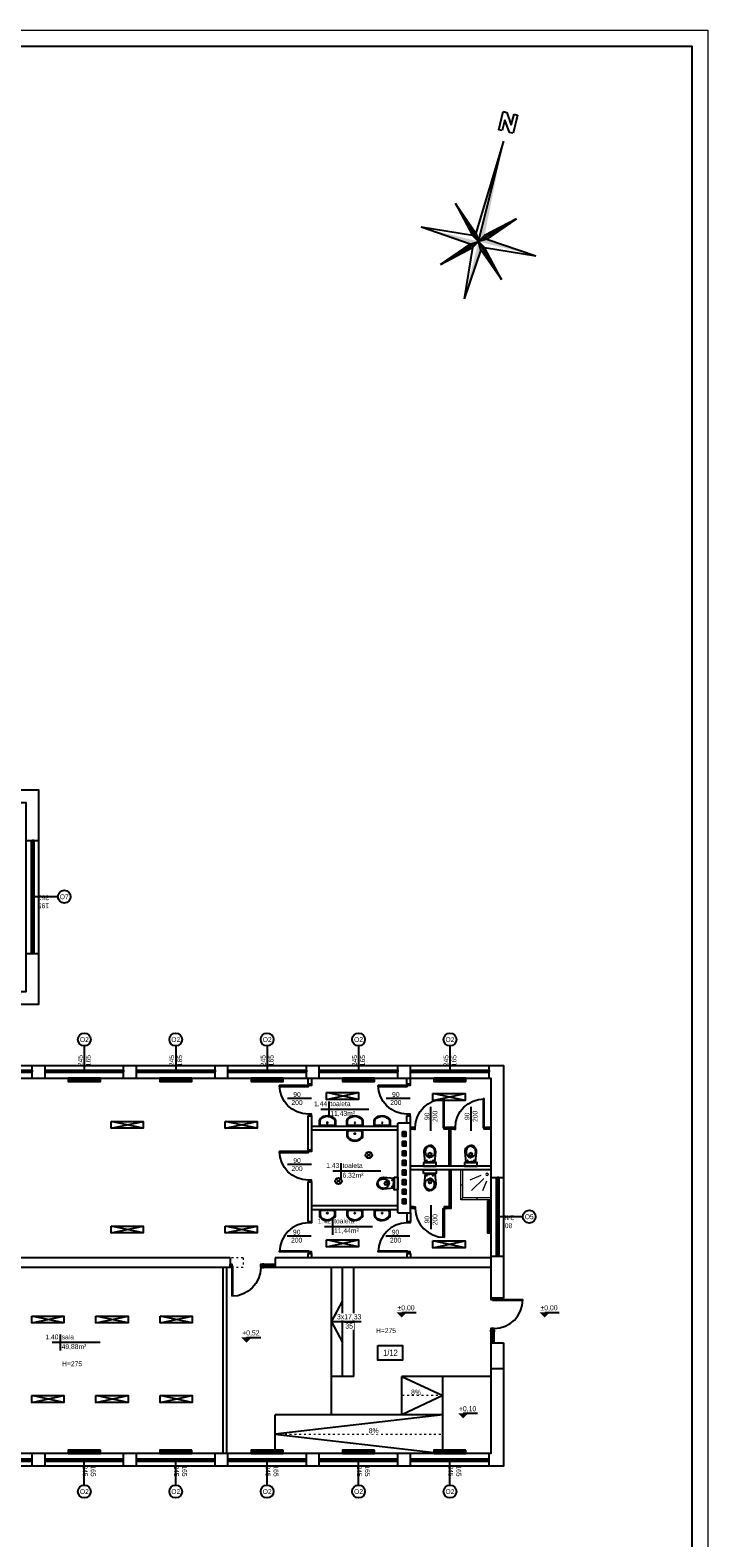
# Model space of a CAD drawing. Header units: millimetres. Extents: x 3698380 to 4312681, y 679670 to 844285.
# Tile 43 of 100: x 4003512 to 4024640, y 709237 to 756265. Entities that reach past the tile are written whole.
import ezdxf
from ezdxf.enums import TextEntityAlignment as Align

# ---------------------------------------------------------------- set-up
doc = ezdxf.new("R2010")
doc.units = ezdxf.units.MM
doc.header["$LTSCALE"] = 10
doc.set_wipeout_variables(frame=1)
doc.linetypes.add('ACAD_ISO03W100', pattern=[30, 12, -18])
for name, color, linetype, lineweight in [('0 20 cienka', 8, 'Continuous', 20), ('sanitarka', 170, 'Continuous', 15), ('tabelka', 7, 'Continuous', 9)]:
    doc.layers.add(name, color=color, linetype=linetype, lineweight=lineweight)
for name, color, linetype in [('A_opis', 6, 'Continuous'), ('A_opis_pom', 3, 'Continuous'), ('A_rzędne', 1, 'Continuous'), ('A_sc_istn', 252, 'Continuous'), ('A_sc_proj', 2, 'Continuous'), ('A_stolarka', 252, 'Continuous'), ('A_wymiary', 1, 'Continuous')]:
    doc.layers.add(name, color=color, linetype=linetype)
doc.styles.get("Standard").update_dxf_attribs({"font": 'arial.ttf'})
doc.styles.add('Strzałki', font='ic-isocp.shx', dxfattribs={"width": 0.8})
doc.linetypes.add('TRACKS', pattern='A,0.15,[130,ltypeshp.shx,S=0.25,R=0,X=0,Y=0],0.15', length=0.3)

# ---------------------------------------------------------------- blocks, each defined once
blk = doc.blocks.new('*U462')
at = {"color": 252}
for p, q in [((-95, 20), (-100, 20)), ((-100, 15), (-97.5, 15)), ((-97.5, 15), (-97.5, 17.5)), ((-97.5, 17.5), (-95, 17.5)), ((-92.5, 17.5), (-97.5, 17.5)), ((-97.5, 17.5), (-97.5, 12.5)), ((-97.5, 12.5), (-92.5, 12.5)), ((-95, 17.5), (-95, 20)), ((140, 20), (-95, 20)), ((-92.5, 12.5), (-92.5, 17.5)), ((137.5, 17.5), (-92.5, 17.5)), ((-92.5, 15), (137.5, 15)), ((-92.5, 12.5), (137.5, 12.5)), ((-92.5, 12.5), (137.5, 12.5)), ((142.5, 17.5), (137.5, 17.5)), ((137.5, 17.5), (137.5, 12.5)), ((137.5, 12.5), (142.5, 12.5)), ((145, 20), (140, 20)), ((140, 20), (140, 17.5)), ((140, 17.5), (142.5, 17.5)), ((142.5, 17.5), (142.5, 15)), ((142.5, 12.5), (142.5, 17.5)), ((142.5, 15), (145, 15))]:
    blk.add_line(p, q, dxfattribs=at)
for points in [[(-100, 20), (-100, 15), (-97.5, 15)], [(145, 20), (145, 15), (142.5, 15)]]:
    blk.add_lwpolyline(points, dxfattribs=at)
blk = doc.blocks.new('*U338')
at = {"color": 252}
blk.add_lwpolyline([(75, 0), (0, 0)], dxfattribs=at)
for tag, p in [('S', (30, 5)), ('H', (30, -20))]:
    blk.add_attdef(tag, text='', height=15, dxfattribs=at).set_placement(p, align=Align.CENTER)
blk = doc.blocks.new('*U259')
at = {"color": 252}
blk.add_lwpolyline([(75, 0), (0, 0)], dxfattribs=at)
for tag, p in [('H', (30, 20)), ('S', (30, -5))]:
    blk.add_attdef(tag, text='', height=15, rotation=180, dxfattribs=at).set_placement(p, align=Align.CENTER)
blk = doc.blocks.new('*U464')
at = {"color": 252}
for p, q in [((-148.5, 20), (-153.5, 20)), ((-153.5, 15), (-151, 15)), ((-151, 15), (-151, 17.5)), ((-151, 17.5), (-148.5, 17.5)), ((-146, 17.5), (-151, 17.5)), ((-151, 17.5), (-151, 12.5)), ((-151, 12.5), (-146, 12.5)), ((-148.5, 17.5), (-148.5, 20)), ((193.5, 20), (-148.5, 20)), ((-146, 12.5), (-146, 17.5)), ((191, 17.5), (-146, 17.5)), ((-146, 15), (191, 15)), ((-146, 12.5), (191, 12.5)), ((-146, 12.5), (191, 12.5)), ((196, 17.5), (191, 17.5)), ((191, 17.5), (191, 12.5)), ((191, 12.5), (196, 12.5)), ((198.5, 20), (193.5, 20)), ((193.5, 20), (193.5, 17.5)), ((193.5, 17.5), (196, 17.5)), ((196, 17.5), (196, 15)), ((196, 12.5), (196, 17.5)), ((196, 15), (198.5, 15))]:
    blk.add_line(p, q, dxfattribs=at)
for points in [[(-153.5, 20), (-153.5, 15), (-151, 15)], [(198.5, 20), (198.5, 15), (196, 15)]]:
    blk.add_lwpolyline(points, dxfattribs=at)
blk = doc.blocks.new('*U469')
at = {"color": 252}
for points in [[(35, 900), (35, 0), (0, 0), (0, 900)], [(-50, -100), (0, -100), (0, 0), (-50, 0)], [(950, 0), (950, -100), (900, -100), (900, 0)]]:
    blk.add_lwpolyline(points, close=True, dxfattribs=at)
blk.add_arc((0, 0), 900, 0, 90, dxfattribs=at)
blk = doc.blocks.new('A$C06B75830')
blk.add_lwpolyline([(-72.7, 30), (-94.5, 30), (-94.5, -30), (-73.8, -30)])
blk.add_lwpolyline([(-81, -27), (-73.8, -27, 0.181953), (-68.1, -24.8, 0.455925), (-68.3, 25.1, 0.203273), (-74.3, 27), (-85.8, 27, 0.340204), (-91.5, 22.6), (-91.5, -22.6, 0.429071), (-86.9, -27)], format="xyb", close=True)
blk.add_lwpolyline([(-87.4, -30, 0.01945), (-86.8, -30), (-81, -30), (-73.8, -30, 0.181953), (-66.1, -27.1, 0.455925), (-66.4, 27.4, 0.199786), (-74.5, 30), (-85.8, 30)], format="xyb")
blk.add_circle((-81.5, -0.2), 2.32)
blk = doc.blocks.new('natrysk')
at = {"layer": 'sanitarka'}
blk.add_lwpolyline([(-851.6, 853.1), (-764.1, 853.1), (-764.1, 940.6), (-851.6, 940.6)], close=True, dxfattribs=at)
for points in [[(-851.6, 853.1), (-851.6, 846.8), (-764.1, 846.8), (-757.8, 846.8), (-757.8, 940.6), (-764.1, 940.6)], [(-838.1, 905.5), (-825.5, 875.1)], [(-829.5, 914.2), (-791.4, 876.2)], [(-820.8, 922.8), (-786.6, 908.6)], [(-757.8, 893.7), (-764.1, 893.7)], [(-807.8, 853.1), (-807.8, 846.8)], [(-764.1, 853.1), (-757.8, 846.8)]]:
    blk.add_lwpolyline(points, dxfattribs=at)
blk.add_circle((-840, 926.8), 3.81, dxfattribs=at)
blk = doc.blocks.new('A$C2A952524')
for p, q in [((-6.5, -22.6), (26.5, -19.5)), ((-6.5, -52.4), (-6.5, -22.6)), ((-5, -22.9), (-5, -37.5)), ((-5, -52.1), (-5, -37.5)), ((9.1, -35.7), (9, -37.5)), ((9.1, -39.3), (9, -37.5)), ((9.4, -34.3), (9.1, -35.7)), ((9.4, -40.7), (9.1, -39.3)), ((10.1, -32.5), (9.4, -34.3)), ((10.1, -42.5), (9.4, -40.7)), ((11.1, -30.6), (10.1, -32.5)), ((11.1, -44.4), (10.1, -42.5)), ((12.4, -28.9), (11.1, -30.6)), ((12.4, -46.1), (11.1, -44.4)), ((14, -27.3), (12.4, -28.9)), ((14, -47.7), (12.4, -46.1)), ((15.7, -26.1), (14, -27.3)), ((14, -37.5), (14, -36.5)), ((14, -37.5), (14, -38.5)), ((17.3, -25.1), (15.7, -26.1)), ((19.5, -24.2), (17.3, -25.1)), ((17.5, -33), (19.5, -33)), ((17.5, -42), (19.5, -42)), ((21.6, -23.6), (19.5, -24.2)), ((24.4, -23.1), (21.6, -23.6)), ((23, -36.5), (23, -37.5)), ((23, -38.5), (23, -37.5)), ((26.7, -23), (24.4, -23.1)), ((26.5, -19.5), (30.1, -19.8)), ((28.9, -23.1), (26.7, -23)), ((31, -23.5), (28.9, -23.1)), ((30.1, -19.8), (32, -20.2)), ((33.1, -24.1), (31, -23.5)), ((32, -20.2), (33.8, -20.8)), ((35.2, -25), (33.1, -24.1)), ((33.8, -20.8), (35.7, -21.5)), ((36.6, -25.7), (35.2, -25)), ((35.7, -21.5), (37.4, -22.4)), ((38.5, -27), (36.6, -25.7)), ((37.4, -22.4), (39.1, -23.5)), ((40.3, -28.6), (38.5, -27)), ((40.3, -46.4), (38.5, -48.1)), ((39.1, -23.5), (40.6, -24.8)), ((41, -29.5), (40.3, -28.6)), ((41, -45.6), (40.3, -46.4)), ((40.6, -24.8), (42, -26.2)), ((42.2, -31.1), (41, -29.5)), ((42.2, -43.9), (41, -45.6)), ((42, -26.2), (43.2, -27.7)), ((42.9, -32.5), (42.2, -31.1)), ((42.9, -42.5), (42.2, -43.9)), ((43.3, -33.5), (42.9, -32.5)), ((43.3, -41.5), (42.9, -42.5)), ((43.2, -27.7), (44.2, -29.2)), ((43.2, -47.4), (44.2, -45.8)), ((43.8, -35.3), (43.3, -33.5)), ((43.8, -39.7), (43.3, -41.5)), ((44, -37.2), (43.8, -35.3)), ((44, -37.8), (43.8, -39.7)), ((44, -37.5), (44, -37.2)), ((44, -37.5), (44, -37.8)), ((44.2, -29.2), (45.1, -30.9)), ((44.2, -45.8), (45.1, -44.1)), ((45.1, -30.9), (45.7, -32.5)), ((45.1, -44.1), (45.7, -42.5)), ((45.7, -32.5), (46.1, -34.2)), ((45.7, -42.5), (46.1, -40.8)), ((46.1, -34.2), (46.4, -35.9)), ((46.1, -40.8), (46.4, -39.1)), ((46.4, -35.9), (46.5, -37.5)), ((46.4, -39.1), (46.5, -37.5)), ((-6.5, -52.4), (26.5, -55.5)), ((15.7, -48.9), (14, -47.7)), ((17.3, -49.9), (15.7, -48.9)), ((19.5, -50.8), (17.3, -49.9)), ((21.6, -51.4), (19.5, -50.8)), ((24.4, -51.9), (21.6, -51.4)), ((26.7, -52), (24.4, -51.9)), ((26.5, -55.5), (30.1, -55.2)), ((28.9, -51.9), (26.7, -52)), ((31, -51.5), (28.9, -51.9)), ((30.1, -55.2), (32, -54.8)), ((33.1, -50.9), (31, -51.5)), ((32, -54.8), (33.8, -54.2)), ((35.2, -50), (33.1, -50.9)), ((33.8, -54.2), (35.7, -53.5)), ((36.6, -49.4), (35.2, -50)), ((35.7, -53.5), (37.4, -52.6)), ((38.5, -48.1), (36.6, -49.4)), ((37.4, -52.6), (39.1, -51.5)), ((39.1, -51.5), (40.6, -50.2)), ((40.6, -50.2), (42, -48.8)), ((42, -48.8), (43.2, -47.4))]:
    blk.add_line(p, q)
for centre in [(-0.9, -27.6), (-0.9, -47.4)]:
    blk.add_circle(centre, 0.965)
for centre, start, end in [((17.5, -36.5), 90, 180), ((17.5, -38.5), 180, 270), ((19.5, -36.5), 0, 90), ((19.5, -38.5), 270, 0)]:
    blk.add_arc(centre, 3.5, start, end)
blk = doc.blocks.new('*U470')
at = {"color": 252}
for points in [[(35, 900), (35, 0), (0, 0), (0, 900)], [(-50, -50), (0, -50), (0, 0), (-50, 0)], [(950, 0), (950, -50), (900, -50), (900, 0)]]:
    blk.add_lwpolyline(points, close=True, dxfattribs=at)
blk.add_arc((0, 0), 900, 0, 90, dxfattribs=at)
blk = doc.blocks.new('*U205')
blk.add_wipeout([(-7.5, -5), (7.5, -5), (7.5, 5), (-7.5, 5)])
for points in [[(-7.5, -5), (7.5, -5), (7.5, 5)], [(-7.5, 5), (7.5, 5), (7.5, -5), (-7.5, -5)]]:
    blk.add_lwpolyline(points, close=True)
blk.add_lwpolyline([(-7.5, 5), (-7.5, 5), (7.5, 5), (7.5, 5)])
blk = doc.blocks.new('jndf')
at = {"layer": 'A_stolarka', "ltscale": 2}
for p, q in [((6686, -1555594), (6686, -1556544)), ((6686, -1555594), (6706, -1555594)), ((6706, -1555594), (6706, -1556544))]:
    blk.add_line(p, q, dxfattribs=at)
for points in [[(5756, -1555644), (5806, -1555644), (5806, -1555544), (5756, -1555544)], [(6706, -1555644), (6756, -1555644), (6756, -1555544), (6706, -1555544)]]:
    blk.add_lwpolyline(points, close=True, dxfattribs=at)
blk.add_arc((6706, -1555644), 900, 180, 270, dxfattribs=at)
blk = doc.blocks.new('StrzaPN7')
at = {"layer": 'A_rzędne', "color": 0, "linetype": 'ByBlock', "lineweight": -2}
for p, q in [((-2.5, 38.38), (-2.5, 44.68)), ((-2.5, 44.68), (-1.24, 44.68)), ((-1.24, 44.68), (1.28, 40.9)), ((1.28, 38.38), (-1.24, 42.16)), ((-1.24, 42.16), (-1.24, 38.38)), ((1.28, 40.9), (1.28, 44.68)), ((1.28, 44.68), (2.54, 44.68)), ((2.54, 44.68), (2.54, 38.38)), ((-1.24, 38.38), (-2.5, 38.38)), ((2.54, 38.38), (1.28, 38.38)), ((0, 35), (-1.5, 2.5)), ((0, 0), (0, 35)), ((0, 0), (-10.61, 10.61)), ((-10.61, 10.61), (-1.5, 2.5)), ((-10.61, 10.61), (-2.5, 1.5)), ((0, 0), (-10.61, 10.61)), ((0, 0), (10.61, 10.61)), ((0, 0), (10.61, 10.61)), ((10.61, 10.61), (1.5, 2.5)), ((10.61, 10.61), (2.5, 1.5)), ((-2.5, 1.5), (-20, 0)), ((-2.5, -1.5), (-20, 0)), ((0, 0), (-10.61, -10.61)), ((0, 0), (-10.61, -10.61)), ((-2.5, 1.5), (0, 0)), ((-2.5, -1.5), (0, 0)), ((-2.5, -1.5), (0, 0)), ((-1.5, 2.5), (0, 0)), ((-1.5, 2.5), (0, 0)), ((-1.5, 2.5), (0, 0)), ((-1.5, -2.5), (0, 0)), ((1.5, 2.5), (0, 0)), ((2.5, 1.5), (0, 0)), ((2.5, 1.5), (0, 0)), ((2.5, -1.5), (0, 0)), ((0, 0), (10.61, -10.61)), ((0, 0), (10.61, -10.61)), ((1.5, -2.5), (0, 0)), ((1.5, -2.5), (0, 0)), ((0, 0), (0, 0)), ((0, 0), (0, 0)), ((0, 0), (0, 0)), ((0, 0), (0, 0)), ((0, 0), (0, 0)), ((0, 0), (0, 0)), ((0, 0), (0, 0)), ((0, 0), (0, 0)), ((0, 0), (0, 0)), ((0, 0), (0, 0)), ((0, 0), (0, 0)), ((0, 0), (0, 0)), ((0, 0), (0, 0)), ((0, 0), (0, 0)), ((0, 0), (0, 0)), ((0, 0), (0, 0)), ((2.5, 1.5), (20, 0)), ((2.5, -1.5), (20, 0)), ((-10.61, -10.61), (-2.5, -1.5)), ((-10.61, -10.61), (-1.5, -2.5)), ((-1.5, -2.5), (0, -20)), ((1.5, -2.5), (0, -20)), ((10.61, -10.61), (1.5, -2.5)), ((10.61, -10.61), (2.5, -1.5))]:
    blk.add_line(p, q, dxfattribs=at)
for points in [[(0, 0), (0, 35), (1.5, 2.5)], [(-10.61, 10.61), (0, 0), (-1.5, 2.5)], [(10.61, 10.61), (0, 0), (2.5, 1.5)], [(-20, 0), (0, 0), (-2.5, -1.5)], [(-10.61, -10.61), (0, 0), (-2.5, -1.5)], [(20, 0), (0, 0), (2.5, 1.5)], [(0, -20), (0, 0), (1.5, -2.5)], [(10.61, -10.61), (0, 0), (1.5, -2.5)]]:
    blk.add_solid(points, dxfattribs=at)
blk = doc.blocks.new('d')
at = {"layer": '0 20 cienka', "color": 252, "linetype": 'ACAD_ISO03W100', "ltscale": 0.5}
blk.add_line((3769391.27, 782227.02), (3774614.74, 782227.02), dxfattribs=at)
for points in [[(3768391.27, 787727.02), (3767991.27, 787727.02)], [(3768391.27, 787727.02), (3768391.27, 787427.02)], [(3768391.27, 787427.02), (3767991.27, 787427.02)]]:
    blk.add_lwpolyline(points, dxfattribs=at)
at = {"layer": 'A_opis_pom', "color": 252, "ltscale": 2}
blk.add_lwpolyline([(3772591.92, 784995.24), (3773360.85, 784995.24), (3773360.85, 784529.81), (3772591.92, 784529.81)], close=True, dxfattribs=at)
at = {"layer": 'A_rzędne', "color": 252}
for points in [[(3773338.87, 785864.77, 0, 320, 0), (3773338.87, 786024.77, 320, 320, 0)], [(3777796.43, 785864.77, 0, 320, 0), (3777796.43, 786024.77, 320, 320, 0)], [(3768496.09, 785083.42, 0, 320, 0), (3768496.09, 785243.42, 320, 320, 0)], [(3775253.89, 782717.96, 0, 320, 0), (3775253.89, 782877.96, 320, 320, 0)]]:
    blk.add_lwpolyline(points, format="xyseb", dxfattribs=at)
for points in [[(3773338.87, 786024.77), (3773788.87, 786024.77)], [(3777796.43, 786024.77), (3778246.43, 786024.77)], [(3768496.09, 785243.42), (3768946.09, 785243.42)], [(3775253.89, 782877.96), (3775703.89, 782877.96)]]:
    blk.add_lwpolyline(points, dxfattribs=at)
at = {"layer": 'A_sc_istn', "color": 252}
for points in [[(3745714.74, 821527.02), (3757114.74, 821527.02), (3757114.74, 802727.02), (3755914.74, 802727.02), (3755914.74, 802327.02), (3762014.74, 802327.02), (3762014.74, 795627.02), (3759114.74, 795627.02), (3759114.74, 793727.02), (3776514.74, 793727.02), (3776514.74, 786472.02)], [(3745714.74, 821127.02), (3756714.74, 821127.02), (3756714.74, 803127.02), (3755514.74, 803127.02), (3755514.74, 801927.02), (3761614.74, 801927.02), (3761614.74, 796027.02), (3758714.74, 796027.02), (3758714.74, 793327.02), (3776114.74, 793327.02), (3776114.74, 786472.02)], [(3761614.74, 800742.02), (3762014.74, 800742.02)], [(3761614.81, 797222.02), (3762014.81, 797222.02)], [(3761814.74, 793327.02), (3761814.74, 793727.02)], [(3762214.74, 793327.02), (3762214.74, 793727.02)], [(3764664.74, 793327.02), (3764664.74, 793727.02)], [(3765064.74, 793327.02), (3765064.74, 793727.02)], [(3767514.74, 793327.02), (3767514.74, 793727.02)], [(3767914.74, 793327.02), (3767914.74, 793727.02)], [(3770364.74, 793327.02), (3770364.74, 793727.02)], [(3770764.74, 793327.02), (3770764.74, 793727.02)], [(3773214.74, 793327.02), (3773214.74, 793727.02)], [(3773614.74, 793327.02), (3773614.74, 793727.02)], [(3776064.74, 793327.02), (3776064.74, 793727.02)], [(3770414.74, 793155.69), (3770414.74, 793327.02)], [(3770414.74, 793155.69), (3770534.74, 793155.69)], [(3770534.74, 793155.69), (3770534.74, 793327.02)], [(3773494.74, 793155.69), (3773494.74, 793327.02)], [(3773494.74, 793155.69), (3773614.74, 793155.69)], [(3773614.74, 793155.69), (3773614.74, 793327.02)], [(3770993.23, 792668.11), (3771993.23, 792880.24)], [(3771993.23, 792668.11), (3770993.23, 792880.24)], [(3771062.29, 792604.4), (3771062.29, 792104.4)], [(3774310.55, 792637.16), (3775310.55, 792849.29)], [(3775310.55, 792637.16), (3774310.55, 792849.29)], [(3764273.83, 791766.94), (3765273.83, 791979.07)], [(3765273.83, 791766.94), (3764273.83, 791979.07)], [(3767833.57, 791766.94), (3768833.57, 791979.07)], [(3768833.57, 791766.94), (3767833.57, 791979.07)], [(3770414.74, 791095.35), (3770414.74, 792155.69)], [(3770414.74, 792155.69), (3770534.74, 792155.69)], [(3770534.74, 791095.35), (3770534.74, 792155.69)], [(3772312.29, 792354.4), (3770812.29, 792354.4)], [(3773494.74, 791927.02), (3773494.74, 792155.69)], [(3773494.74, 792155.69), (3773614.74, 792155.69)], [(3773614.74, 791927.02), (3773614.74, 792155.69)], [(3773214.74, 791827.02), (3770534.74, 791827.02)], [(3773214.74, 791707.02), (3770534.74, 791707.02)], [(3773214.74, 789127.02), (3773214.74, 791927.02)], [(3773614.74, 791927.02), (3773214.74, 791927.02)], [(3773614.74, 789127.02), (3773614.74, 791927.02)], [(3773709.3, 791787.02), (3773614.74, 791787.02)], [(3773709.3, 791737.02), (3773614.74, 791737.02)], [(3773709.3, 791737.02), (3773709.3, 791787.02)], [(3774864.74, 790587.02), (3774864.74, 791787.02), (3774709.3, 791787.02)], [(3774709.3, 791787.02), (3774709.3, 791737.02)], [(3774814.74, 790587.02), (3774814.74, 791737.02), (3774709.3, 791737.02)], [(3774959.3, 791787.02), (3774864.74, 791787.02)], [(3774959.3, 791737.02), (3774864.74, 791737.02)], [(3774959.3, 791737.02), (3774959.3, 791787.02)], [(3776114.74, 791787.02), (3775959.3, 791787.02)], [(3775959.3, 791787.02), (3775959.3, 791737.02)], [(3776114.74, 791737.02), (3775959.3, 791737.02)], [(3770414.74, 791095.35), (3770534.74, 791095.35)], [(3771439.96, 790677.9), (3771439.96, 790177.9)], [(3772241.08, 791001.55), (3772382.51, 790860.13)], [(3772382.51, 791001.55), (3772241.08, 790860.13)], [(3776114.74, 790587.02), (3773614.74, 790587.02)], [(3770414.74, 788862.77), (3770414.74, 790095.35)], [(3770414.74, 790095.35), (3770534.74, 790095.35)], [(3770534.74, 788862.77), (3770534.74, 790095.35)], [(3772689.96, 790427.9), (3771189.96, 790427.9)], [(3771294.06, 790191.96), (3771435.48, 790050.54)], [(3771435.48, 790191.96), (3771294.06, 790050.54)], [(3776114.74, 790467.02), (3773614.74, 790467.02)], [(3774864.74, 790467.02), (3774864.74, 789267.02), (3774709.3, 789267.02)], [(3774814.74, 790467.02), (3774814.74, 789317.02), (3774709.3, 789317.02)], [(3776114.74, 790227.02), (3776514.74, 790227.02)], [(3773214.74, 789347.02), (3770534.74, 789347.02)], [(3773214.74, 789227.02), (3770534.74, 789227.02)], [(3773709.3, 789317.02), (3773614.74, 789317.02)], [(3773709.3, 789267.02), (3773614.74, 789267.02)], [(3773709.3, 789317.02), (3773709.3, 789267.02)], [(3774709.3, 789267.02), (3774709.3, 789317.02)], [(3764273.83, 788502.51), (3765273.83, 788714.65)], [(3765273.83, 788502.51), (3764273.83, 788714.65)], [(3767833.57, 788502.51), (3768833.57, 788714.65)], [(3768833.57, 788502.51), (3767833.57, 788714.65)], [(3770414.74, 788862.77), (3770534.74, 788862.77)], [(3772428.18, 788697.05), (3770928.18, 788697.05)], [(3771178.18, 788947.05), (3771178.18, 788447.05)], [(3773214.74, 789127.02), (3773614.74, 789127.02)], [(3773494.74, 789127.02), (3773494.74, 788862.77)], [(3773494.74, 788862.77), (3773614.74, 788862.77)], [(3773614.74, 789127.02), (3773614.74, 788862.77)], [(3770993.23, 788070.28), (3771993.23, 788282.41)], [(3771993.23, 788070.28), (3770993.23, 788282.41)], [(3774310.55, 788039.33), (3775310.55, 788251.46)], [(3775310.55, 788039.33), (3774310.55, 788251.46)], [(3767991.27, 787727.02), (3761447.71, 787727.02)], [(3776114.74, 787727.02), (3769391.27, 787727.02)], [(3769391.27, 787727.02), (3769391.27, 787427.02)], [(3770414.74, 787727.02), (3770414.74, 787862.77)], [(3770414.74, 787862.77), (3770534.74, 787862.77)], [(3770534.74, 787727.02), (3770534.74, 787862.77)], [(3773494.74, 787862.77), (3773494.74, 787727.02)], [(3773494.74, 787862.77), (3773614.74, 787862.77)], [(3773614.74, 787862.77), (3773614.74, 787727.02)], [(3776114.74, 787777.02), (3776514.74, 787777.02)], [(3767991.27, 787427.02), (3761447.71, 787427.02)], [(3767754.74, 787427.02), (3767754.74, 781627.02)], [(3767874.74, 787427.02), (3767874.74, 781627.02)], [(3776114.74, 787427.02), (3769391.27, 787427.02)], [(3761802.71, 785698.55), (3762802.71, 785910.68)], [(3762802.71, 785698.55), (3761802.71, 785910.68)], [(3763802.71, 785698.55), (3764802.71, 785910.68)], [(3764802.71, 785698.55), (3763802.71, 785910.68)], [(3765802.71, 785698.55), (3766802.71, 785910.68)], [(3766802.71, 785698.55), (3765802.71, 785910.68)], [(3776514.74, 785072.02), (3776514.74, 781227.02), (3749499.74, 781227.02)], [(3776114.74, 785072.02), (3776114.74, 781627.02), (3749499.74, 781627.02)], [(3763933.13, 785081.66), (3762433.13, 785081.66)], [(3762683.13, 785331.66), (3762683.13, 784831.66)], [(3761802.71, 783217.49), (3762802.71, 783429.63)], [(3762802.71, 783217.49), (3761802.71, 783429.63)], [(3763802.71, 783217.49), (3764802.71, 783429.63)], [(3764802.71, 783217.49), (3763802.71, 783429.63)], [(3765802.71, 783217.49), (3766802.71, 783429.63)], [(3766802.71, 783217.49), (3765802.71, 783429.63)], [(3761814.74, 781227.02), (3761814.74, 781627.02)], [(3762214.74, 781227.02), (3762214.74, 781627.02)], [(3764664.74, 781227.02), (3764664.74, 781627.02)], [(3765064.74, 781227.02), (3765064.74, 781627.02)], [(3767514.74, 781227.02), (3767514.74, 781627.02)], [(3767914.74, 781227.02), (3767914.74, 781627.02)], [(3770364.74, 781227.02), (3770364.74, 781627.02)], [(3770764.74, 781227.02), (3770764.74, 781627.02)], [(3773214.74, 781227.02), (3773214.74, 781627.02)], [(3773614.74, 781227.02), (3773614.74, 781627.02)], [(3776064.74, 781227.02), (3776064.74, 781627.02)]]:
    blk.add_lwpolyline(points, dxfattribs=at)
for points in [[(3763939.74, 793327.02), (3762939.74, 793327.02), (3762939.74, 793227.02), (3763939.74, 793227.02)], [(3766789.74, 793327.02), (3765789.74, 793327.02), (3765789.74, 793227.02), (3766789.74, 793227.02)], [(3769639.74, 793327.02), (3768639.74, 793327.02), (3768639.74, 793227.02), (3769639.74, 793227.02)], [(3772489.74, 793327.02), (3771489.74, 793327.02), (3771489.74, 793227.02), (3772489.74, 793227.02)], [(3775339.74, 793327.02), (3774339.74, 793327.02), (3774339.74, 793227.02), (3775339.74, 793227.02)], [(3770993.23, 792880.24), (3771993.23, 792880.24), (3771993.23, 792668.11), (3770993.23, 792668.11)], [(3774310.55, 792849.29), (3775310.55, 792849.29), (3775310.55, 792637.16), (3774310.55, 792637.16)], [(3764273.83, 791979.07), (3765273.83, 791979.07), (3765273.83, 791766.94), (3764273.83, 791766.94)], [(3767833.57, 791979.07), (3768833.57, 791979.07), (3768833.57, 791766.94), (3767833.57, 791766.94)], [(3774015.62, 790703), (3774015.62, 790587.02), (3774414.22, 790587.02), (3774414.22, 790703)], [(3775290.44, 790703), (3775290.44, 790587.02), (3775689.04, 790587.02), (3775689.04, 790703)], [(3773098.76, 790245.76), (3773214.74, 790245.76), (3773214.74, 789847.16), (3773098.76, 789847.16)], [(3774015.62, 790351.04), (3774015.62, 790467.02), (3774414.22, 790467.02), (3774414.22, 790351.04)], [(3776014.74, 789502.02), (3776014.74, 788502.02), (3776114.74, 788502.02), (3776114.74, 789502.02)], [(3764273.83, 788714.65), (3765273.83, 788714.65), (3765273.83, 788502.51), (3764273.83, 788502.51)], [(3767833.57, 788714.65), (3768833.57, 788714.65), (3768833.57, 788502.51), (3767833.57, 788502.51)], [(3770993.23, 788282.41), (3771993.23, 788282.41), (3771993.23, 788070.28), (3770993.23, 788070.28)], [(3774310.55, 788251.46), (3775310.55, 788251.46), (3775310.55, 788039.33), (3774310.55, 788039.33)], [(3761802.71, 785910.68), (3762802.71, 785910.68), (3762802.71, 785698.55), (3761802.71, 785698.55)], [(3763802.71, 785910.68), (3764802.71, 785910.68), (3764802.71, 785698.55), (3763802.71, 785698.55)], [(3765802.71, 785910.68), (3766802.71, 785910.68), (3766802.71, 785698.55), (3765802.71, 785698.55)], [(3761802.71, 783429.63), (3762802.71, 783429.63), (3762802.71, 783217.49), (3761802.71, 783217.49)], [(3763802.71, 783429.63), (3764802.71, 783429.63), (3764802.71, 783217.49), (3763802.71, 783217.49)], [(3765802.71, 783429.63), (3766802.71, 783429.63), (3766802.71, 783217.49), (3765802.71, 783217.49)], [(3763939.74, 781727.02), (3762939.74, 781727.02), (3762939.74, 781627.02), (3763939.74, 781627.02)], [(3766789.74, 781727.02), (3765789.74, 781727.02), (3765789.74, 781627.02), (3766789.74, 781627.02)], [(3769639.74, 781727.02), (3768639.74, 781727.02), (3768639.74, 781627.02), (3769639.74, 781627.02)], [(3772489.74, 781727.02), (3771489.74, 781727.02), (3771489.74, 781627.02), (3772489.74, 781627.02)], [(3775339.74, 781727.02), (3774339.74, 781727.02), (3774339.74, 781627.02), (3775339.74, 781627.02)]]:
    blk.add_lwpolyline(points, close=True, dxfattribs=at)
at = {"layer": 'A_sc_istn', "color": 252, "linetype": 'TRACKS', "ltscale": 20}
for points in [[(3763939.74, 793277.02), (3762939.74, 793277.02)], [(3766789.74, 793277.02), (3765789.74, 793277.02)], [(3769639.74, 793277.02), (3768639.74, 793277.02)], [(3772489.74, 793277.02), (3771489.74, 793277.02)], [(3775339.74, 793277.02), (3774339.74, 793277.02)], [(3776064.74, 789502.02), (3776064.74, 788502.02)], [(3763939.74, 781677.02), (3762939.74, 781677.02)], [(3766789.74, 781677.02), (3765789.74, 781677.02)], [(3769639.74, 781677.02), (3768639.74, 781677.02)], [(3772489.74, 781677.02), (3771489.74, 781677.02)], [(3775339.74, 781677.02), (3774339.74, 781677.02)]]:
    blk.add_lwpolyline(points, dxfattribs=at)
at = {"layer": 'A_sc_istn', "color": 252}
for centre, radius in [((3762814.65, 798988.69), 200), ((3763441.05, 794535.86), 200), ((3766291.05, 794535.86), 200), ((3769141.05, 794535.86), 200), ((3771991.05, 794535.86), 200), ((3774841.05, 794535.86), 200), ((3772311.8, 790930.84), 100), ((3771364.77, 790121.25), 100), ((3777311.25, 789008.69), 200), ((3763441.05, 780437.26), 200), ((3766291.05, 780437.26), 200), ((3769141.05, 780437.26), 200), ((3771991.05, 780437.26), 200), ((3774841.05, 780437.26), 200)]:
    blk.add_circle(centre, radius, dxfattribs=at)
at = {"layer": 'A_sc_proj', "color": 252, "ltscale": 2}
for p, q in [((3767991.27, 787727.02), (3767991.27, 787427.02)), ((3776514.74, 786472.02), (3776114.74, 786472.02)), ((3776114.74, 785072.02), (3776514.74, 785072.02)), ((3776114.74, 784272.02), (3776514.74, 784272.02))]:
    blk.add_line(p, q, dxfattribs=at)
at = {"layer": 'A_stolarka', "color": 252, "ltscale": 2}
for p, q in [((3769341.27, 787477.02), (3769041.27, 787477.02)), ((3776164.74, 785122.02), (3776164.74, 785422.02))]:
    blk.add_line(p, q, dxfattribs=at)
at = {"layer": 'A_stolarka', "color": 252}
for p, q in [((3771144.24, 782827.02), (3771144.24, 787427.02)), ((3771494.24, 784027.02), (3771494.24, 787427.02)), ((3771844.24, 784027.02), (3771844.24, 787427.02)), ((3771844.24, 784027.02), (3771144.24, 784027.02)), ((3773344.24, 782827.02), (3773344.24, 784027.02)), ((3773344.24, 784027.02), (3774614.74, 783427.02)), ((3774614.74, 782827.02), (3774614.74, 784027.02)), ((3774614.74, 783427.02), (3773344.24, 782827.02)), ((3774614.74, 782827.02), (3769391.27, 782227.02)), ((3774614.74, 781627.02), (3774614.74, 782827.02)), ((3769391.27, 782227.02), (3774614.74, 781627.02)), ((3774614.74, 781627.02), (3774614.74, 781727.02))]:
    blk.add_line(p, q, dxfattribs=at)
at = {"layer": 'A_stolarka', "color": 252, "ltscale": 2}
for points in [[(3768991.27, 787427.02), (3769041.27, 787427.02), (3769041.27, 787527.02), (3768991.27, 787527.02)], [(3768991.27, 787527.02), (3769391.27, 787527.02), (3769391.27, 787427.02), (3768991.27, 787427.02)], [(3769391.27, 787427.02), (3769341.27, 787427.02), (3769341.27, 787527.02), (3769391.27, 787527.02)], [(3776214.74, 785472.02), (3776214.74, 785422.02), (3776114.74, 785422.02), (3776114.74, 785472.02)], [(3776114.74, 785472.02), (3776114.74, 785072.02), (3776214.74, 785072.02), (3776214.74, 785472.02)], [(3776214.74, 785072.02), (3776214.74, 785122.02), (3776114.74, 785122.02), (3776114.74, 785072.02)]]:
    blk.add_lwpolyline(points, close=True, dxfattribs=at)
at = {"layer": 'A_stolarka', "color": 252}
for points in [[(3776114.74, 784027.02), (3773344.24, 784027.02)], [(3774614.74, 782827.02), (3769391.27, 782827.02)], [(3769391.27, 781627.02), (3769391.27, 782827.02)]]:
    blk.add_lwpolyline(points, dxfattribs=at)
at = {"layer": 'A_rzędne', "color": 252, "ltscale": 0.5, "xscale": 92.16000000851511, "yscale": 92.16000000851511, "zscale": 92.16000000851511, "rotation": 346.0405503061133}
blk.add_blockref('StrzaPN7', (3775729.26, 819426.1), dxfattribs=at)
at = {"layer": 'A_sc_istn', "color": 252}
for name, p, xscale, yscale, zscale, rotation in [('*U464', (3761664.77, 798757.02), -10, 10, 10, 270), ('*U462', (3760814.74, 793377.05), -10, 10, 10, 359.9999999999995), ('*U462', (3763664.74, 793377.05), -10, 10, 10, 359.9999999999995), ('*U462', (3766514.74, 793377.05), -10, 10, 10, 359.9999999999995), ('*U462', (3769364.74, 793377.05), -10, 10, 10, 359.9999999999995), ('*U462', (3772214.74, 793377.05), -10, 10, 10, 359.9999999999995), ('*U462', (3775064.74, 793377.05), -10, 10, 10, 359.9999999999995), ('A$C06B75830', (3771021.25, 792614.55), -8.333333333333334, 8.333333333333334, 8.333333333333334, 270.0000000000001), ('A$C06B75830', (3771874.56, 792614.55), -8.333333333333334, 8.333333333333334, 8.333333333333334, 270.0000000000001), ('A$C06B75830', (3772727.87, 792614.55), -8.333333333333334, 8.333333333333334, 8.333333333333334, 270.0000000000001), ('A$C06B75830', (3771874.56, 790919.49), 8.333333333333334, 8.333333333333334, 8.333333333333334, 269.9999999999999), ('A$C2A952524', (3774589.76, 790768.31), -10, 10, 10, 270), ('A$C2A952524', (3775864.59, 790768.31), -10, 10, 10, 270), ('A$C2A952524', (3773033.45, 789671.62), 10, 10, 10, 180), ('A$C2A952524', (3774589.76, 790285.73), 10, 10, 10, 270), ('*U462', (3776164.77, 788777.02), -10, 10, 10, 270), ('A$C06B75830', (3771021.25, 788439.49), 8.333333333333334, 8.333333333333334, 8.333333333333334, 269.9999999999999), ('A$C06B75830', (3771874.56, 788439.49), 8.333333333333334, 8.333333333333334, 8.333333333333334, 269.9999999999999), ('A$C06B75830', (3772727.87, 788439.49), 8.333333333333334, 8.333333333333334, 8.333333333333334, 269.9999999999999), ('*U462', (3760364.74, 781576.99), -10, 10, 10, 180), ('*U462', (3763214.74, 781576.99), -10, 10, 10, 180), ('*U462', (3766064.74, 781576.99), -10, 10, 10, 180), ('*U462', (3768914.74, 781576.99), -10, 10, 10, 180), ('*U462', (3771764.74, 781576.99), -10, 10, 10, 180), ('*U462', (3774614.74, 781576.99), -10, 10, 10, 180)]:
    blk.add_blockref(name, p, dxfattribs=dict(at, xscale=xscale, yscale=yscale, zscale=zscale, rotation=rotation))
at = {"layer": 'A_sc_istn', "color": 252, "linetype": 'ACAD_ISO03W100'}
ref = blk.add_blockref('*U259', (3761864.77, 798982.02), dxfattribs=dict(at, xscale=-10, yscale=10, zscale=10, rotation=180))
ref.add_attrib('S', '352', dxfattribs={"layer": '0', "color": 252, "height": 150, "rotation": 180}).set_placement((3762164.77, 799032.02), align=Align.CENTER)
ref.add_attrib('H', '195', dxfattribs={"layer": '0', "color": 252, "height": 150, "rotation": 180}).set_placement((3762164.77, 798782.02), align=Align.CENTER)
ref = blk.add_blockref('*U259', (3763439.74, 793577.05), dxfattribs=dict(at, xscale=-10, yscale=10, zscale=10, rotation=269.9999999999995))
ref.add_attrib('S', '245', dxfattribs={"layer": '0', "color": 252, "height": 150, "rotation": 90}).set_placement((3763389.74, 793877.05), align=Align.CENTER)
ref.add_attrib('H', '165', dxfattribs={"layer": '0', "color": 252, "height": 150, "rotation": 90}).set_placement((3763639.74, 793877.05), align=Align.CENTER)
ref = blk.add_blockref('*U259', (3766289.74, 793577.05), dxfattribs=dict(at, xscale=-10, yscale=10, zscale=10, rotation=269.9999999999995))
ref.add_attrib('S', '245', dxfattribs={"layer": '0', "color": 252, "height": 150, "rotation": 90}).set_placement((3766239.74, 793877.05), align=Align.CENTER)
ref.add_attrib('H', '165', dxfattribs={"layer": '0', "color": 252, "height": 150, "rotation": 90}).set_placement((3766489.74, 793877.05), align=Align.CENTER)
ref = blk.add_blockref('*U259', (3769139.74, 793577.05), dxfattribs=dict(at, xscale=-10, yscale=10, zscale=10, rotation=269.9999999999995))
ref.add_attrib('S', '245', dxfattribs={"layer": '0', "color": 252, "height": 150, "rotation": 90}).set_placement((3769089.74, 793877.05), align=Align.CENTER)
ref.add_attrib('H', '165', dxfattribs={"layer": '0', "color": 252, "height": 150, "rotation": 90}).set_placement((3769339.74, 793877.05), align=Align.CENTER)
ref = blk.add_blockref('*U259', (3771989.74, 793577.05), dxfattribs=dict(at, xscale=-10, yscale=10, zscale=10, rotation=269.9999999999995))
ref.add_attrib('S', '245', dxfattribs={"layer": '0', "color": 252, "height": 150, "rotation": 90}).set_placement((3771939.74, 793877.05), align=Align.CENTER)
ref.add_attrib('H', '165', dxfattribs={"layer": '0', "color": 252, "height": 150, "rotation": 90}).set_placement((3772189.74, 793877.05), align=Align.CENTER)
ref = blk.add_blockref('*U259', (3774839.74, 793577.05), dxfattribs=dict(at, xscale=-10, yscale=10, zscale=10, rotation=269.9999999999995))
ref.add_attrib('S', '245', dxfattribs={"layer": '0', "color": 252, "height": 150, "rotation": 90}).set_placement((3774789.74, 793877.05), align=Align.CENTER)
ref.add_attrib('H', '165', dxfattribs={"layer": '0', "color": 252, "height": 150, "rotation": 90}).set_placement((3775039.74, 793877.05), align=Align.CENTER)
at = {"layer": 'A_sc_istn', "color": 252, "xscale": -1, "rotation": 90}
for p in [(3770424.74, 793105.69), (3773504.74, 793105.69), (3770424.74, 791045.35)]:
    blk.add_blockref('*U469', p, dxfattribs=at)
at = {"layer": 'A_sc_istn', "color": 252, "linetype": 'ACAD_ISO03W100', "xscale": 10, "yscale": 10, "zscale": 10}
for p in [(3769772.57, 792694.4), (3772852.57, 792694.4), (3769772.57, 790634.06), (3769762.57, 788401.47), (3772842.57, 788401.47)]:
    blk.add_blockref('*U338', p, dxfattribs=at).add_auto_attribs({'S': '90', 'H': '200'})
at = {"layer": 'A_sc_istn', "color": 252, "xscale": -1}
for p in [(3774659.3, 791787.02), (3775909.3, 791787.02)]:
    blk.add_blockref('*U470', p, dxfattribs=at)
at = {"layer": 'A_sc_istn', "color": 252, "linetype": 'ACAD_ISO03W100', "xscale": 10, "yscale": 10, "zscale": 10, "rotation": 270}
for p in [(3774248.01, 792439.2), (3775498.01, 792439.2)]:
    blk.add_blockref('*U259', p, dxfattribs=at).add_auto_attribs({'S': '90', 'H': '200'})
at = {"layer": 'A_sc_istn', "color": 252, "xscale": -10, "yscale": 10, "zscale": 10}
blk.add_blockref('natrysk', (3767598.97, 781061.5), dxfattribs=at)
at = {"layer": 'A_sc_istn', "color": 252}
for name, p, rotation in [('*U470', (3774659.3, 789267.02), 180), ('*U469', (3770424.74, 787912.77), 90.00000000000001), ('*U469', (3773504.74, 787912.77), 90.00000000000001)]:
    blk.add_blockref(name, p, dxfattribs=dict(at, rotation=rotation))
at = {"layer": 'A_sc_istn', "color": 252, "linetype": 'ACAD_ISO03W100'}
ref = blk.add_blockref('*U259', (3774248.01, 788614.85), dxfattribs=dict(at, xscale=-10, yscale=10, zscale=10, rotation=270))
ref.add_attrib('S', '90', dxfattribs={"layer": '0', "color": 252, "height": 150, "rotation": 90}).set_placement((3774198.01, 788914.85), align=Align.CENTER)
ref.add_attrib('H', '200', dxfattribs={"layer": '0', "color": 252, "height": 150, "rotation": 90}).set_placement((3774448.01, 788914.85), align=Align.CENTER)
ref = blk.add_blockref('*U259', (3776364.77, 789002.02), dxfattribs=dict(at, xscale=-10, yscale=10, zscale=10, rotation=180))
ref.add_attrib('S', '245', dxfattribs={"layer": '0', "color": 252, "height": 150, "rotation": 180}).set_placement((3776664.77, 789052.02), align=Align.CENTER)
ref.add_attrib('H', '80', dxfattribs={"layer": '0', "color": 252, "height": 150, "rotation": 180}).set_placement((3776664.77, 788802.02), align=Align.CENTER)
ref = blk.add_blockref('*U338', (3763439.74, 781377), dxfattribs=dict(at, xscale=-10, yscale=10, zscale=10, rotation=90))
ref.add_attrib('S', '245', dxfattribs={"layer": '0', "color": 252, "height": 150, "rotation": 270}).set_placement((3763389.74, 781077), align=Align.CENTER)
ref.add_attrib('H', '165', dxfattribs={"layer": '0', "color": 252, "height": 150, "rotation": 270}).set_placement((3763639.74, 781077), align=Align.CENTER)
ref = blk.add_blockref('*U338', (3766289.74, 781377), dxfattribs=dict(at, xscale=-10, yscale=10, zscale=10, rotation=90))
ref.add_attrib('S', '245', dxfattribs={"layer": '0', "color": 252, "height": 150, "rotation": 270}).set_placement((3766239.74, 781077), align=Align.CENTER)
ref.add_attrib('H', '165', dxfattribs={"layer": '0', "color": 252, "height": 150, "rotation": 270}).set_placement((3766489.74, 781077), align=Align.CENTER)
ref = blk.add_blockref('*U338', (3769139.74, 781377), dxfattribs=dict(at, xscale=-10, yscale=10, zscale=10, rotation=90))
ref.add_attrib('S', '245', dxfattribs={"layer": '0', "color": 252, "height": 150, "rotation": 270}).set_placement((3769089.74, 781077), align=Align.CENTER)
ref.add_attrib('H', '165', dxfattribs={"layer": '0', "color": 252, "height": 150, "rotation": 270}).set_placement((3769339.74, 781077), align=Align.CENTER)
ref = blk.add_blockref('*U338', (3771989.74, 781377), dxfattribs=dict(at, xscale=-10, yscale=10, zscale=10, rotation=90))
ref.add_attrib('S', '245', dxfattribs={"layer": '0', "color": 252, "height": 150, "rotation": 270}).set_placement((3771939.74, 781077), align=Align.CENTER)
ref.add_attrib('H', '165', dxfattribs={"layer": '0', "color": 252, "height": 150, "rotation": 270}).set_placement((3772189.74, 781077), align=Align.CENTER)
ref = blk.add_blockref('*U338', (3774839.74, 781377), dxfattribs=dict(at, xscale=-10, yscale=10, zscale=10, rotation=90))
ref.add_attrib('S', '245', dxfattribs={"layer": '0', "color": 252, "height": 150, "rotation": 270}).set_placement((3774789.74, 781077), align=Align.CENTER)
ref.add_attrib('H', '165', dxfattribs={"layer": '0', "color": 252, "height": 150, "rotation": 270}).set_placement((3775039.74, 781077), align=Align.CENTER)
at = {"layer": 'A_stolarka', "color": 252, "xscale": -1}
blk.add_blockref('jndf', (3774747, 2343070.77), dxfattribs=at)
at = {"layer": 'A_stolarka', "color": 252, "rotation": 90}
blk.add_blockref('jndf', (2220571, 779716.29), dxfattribs=at)
at = {"layer": 'A_sc_istn', "color": 252}
for s, width, insert, char_height, attachment_point in [('{\\H0.5x;O7}', 232.5953, (3762674.95, 798908.72), 300, 7), ('{\\H0.5x;O2}', 232.5953, (3763301.34, 794455.9), 300, 7), ('{\\H0.5x;O2}', 232.5953, (3766151.34, 794455.9), 300, 7), ('{\\H0.5x;O2}', 232.5953, (3769001.34, 794455.9), 300, 7), ('{\\H0.5x;O2}', 232.5953, (3771851.34, 794455.9), 300, 7), ('{\\H0.5x;O2}', 232.5953, (3774701.34, 794455.9), 300, 7), ('{\\H0.5x;1.44}', 232.5953, (3771012.29, 792454.4), 300, 9), ('{\\H0.5x;toaleta}', 232.5953, (3771112.29, 792454.4), 300, 7), ('{\\H0.5x;11,43m²}', 232.5953, (3771112.29, 792304.4), 300, 1), ('{\\H0.5x;1.43}', 232.5953, (3771389.96, 790527.9), 300, 9), ('{\\H0.5x;toaleta}', 232.5953, (3771489.96, 790527.9), 300, 7), ('{\\H0.5x;6,32m²}', 232.5953, (3771489.96, 790377.9), 300, 1), ('{\\H0.5x;1.42}', 232.5953, (3771128.18, 788797.05), 300, 9), ('{\\H0.5x;toaleta}', 232.5953, (3771228.18, 788797.05), 300, 7), ('{\\H0.5x;11,44m²}', 232.5953, (3771228.18, 788647.05), 300, 1), ('{\\H0.5x;O5}', 232.5953, (3777171.54, 788928.72), 300, 7), ('H=275', 129.7048, (3772846.83, 785451.92), 150, 5), ('{\\H0.5x;1.40}', 232.5953, (3762633.13, 785181.66), 300, 9), ('{\\H0.5x;49,88m²}', 232.5953, (3762733.13, 785031.66), 300, 1), ('{\\H0.5x;sala}', 232.5953, (3762733.13, 785181.66), 300, 7), ('H=275', 129.7048, (3763059.52, 784419.4), 150, 5), ('{\\H0.5x;O2}', 232.5953, (3763301.34, 780357.3), 300, 7), ('{\\H0.5x;O2}', 232.5953, (3766151.34, 780357.3), 300, 7), ('{\\H0.5x;O2}', 232.5953, (3769001.34, 780357.3), 300, 7), ('{\\H0.5x;O2}', 232.5953, (3771851.34, 780357.3), 300, 7), ('{\\H0.5x;O2}', 232.5953, (3774701.34, 780357.3), 300, 7)]:
    blk.add_mtext_dynamic_manual_height_columns(s, width=width, gutter_width=12.5, heights=[0], dxfattribs=dict(at, insert=insert, char_height=char_height, attachment_point=attachment_point))
at = {"layer": 'A_sc_istn', "color": 252, "xscale": 10, "yscale": 10, "zscale": 10, "rotation": 90}
blk.add_blockref('*U205', (3773414.95, 789482.02), dxfattribs=at)
at = {"layer": 'A_opis', "color": 252, "char_height": 160, "attachment_point": 5, "style": 'Strzałki', "bg_fill": 3, "box_fill_scale": 1.2, "bg_fill_color": 256}
for s, insert, bg_fill_transparency in [('35', (3771697.86, 785597.02), 10554628), ('8%', (3773781.74, 783534.24), 3932682), ('8%', (3772462.01, 782334.24), 3932682)]:
    blk.add_mtext(s, dxfattribs=dict(at, insert=insert, bg_fill_transparency=bg_fill_transparency))
at = {"layer": 'A_opis_pom', "color": 252, "insert": (3772984.91, 784760.07), "char_height": 200, "attachment_point": 5, "style": 'Strzałki', "bg_fill": 3, "box_fill_scale": 1.2, "bg_fill_color": 256, "bg_fill_transparency": 10554628}
blk.add_mtext('1/12', dxfattribs=at)
at = {"layer": 'A_rzędne', "color": 252, "char_height": 160, "attachment_point": 5, "style": 'Strzałki', "bg_fill": 3, "box_fill_scale": 1, "bg_fill_color": 256, "bg_fill_transparency": 3933612}
for s, insert in [('{\\C1;%%P0,00}', (3773471.23, 786151.44)), ('{\\C1;%%P0,00}', (3777928.79, 786151.44)), ('{\\C1;+0,52}', (3768633.05, 785370.09)), ('{\\C1;+0,10}', (3775390.84, 783004.62))]:
    blk.add_mtext(s, dxfattribs=dict(at, insert=insert))
at = {"layer": '0 20 cienka', "color": 252, "linetype": 'ACAD_ISO03W100', "ltscale": 0.5}
blk.add_line((3774614.74, 783427.02), (3773344.24, 783427.02), dxfattribs=at)
at = {"layer": 'A_opis', "color": 252}
blk.add_lwpolyline([(3772075.82, 785727.02), (3771144.24, 785727.02)], dxfattribs=at)
at = {"layer": 'A_sc_istn', "color": 252, "xscale": 10, "yscale": 10, "zscale": 10, "rotation": 90}
blk.add_blockref('*U205', (3773414.95, 789782.02), dxfattribs=at)
blk.add_blockref('*U205', (3773414.95, 790082.02), dxfattribs=at)
at = {"layer": 'A_opis', "color": 252, "insert": (3771698.59, 785872.26), "char_height": 160, "attachment_point": 5, "style": 'Strzałki', "bg_fill": 3, "box_fill_scale": 1.2, "bg_fill_color": 256, "bg_fill_transparency": 10554628}
blk.add_mtext('3x17,33', dxfattribs=at)
at = {"layer": 'A_opis', "color": 252}
for q in [(3771494.24, 786369.62), (3771494.24, 785084.43)]:
    blk.add_line((3771144.24, 785727.02), q, dxfattribs=at)
at = {"layer": 'A_sc_istn', "color": 252, "xscale": 10, "yscale": 10, "zscale": 10, "rotation": 90}
blk.add_blockref('*U205', (3773414.95, 790382.02), dxfattribs=at)
blk.add_blockref('*U205', (3773414.95, 790682.02), dxfattribs=at)
blk.add_blockref('*U205', (3773414.95, 790982.02), dxfattribs=at)
blk.add_blockref('*U205', (3773414.95, 791282.02), dxfattribs=at)
blk.add_blockref('*U205', (3773414.95, 791582.02), dxfattribs=at)

msp = doc.modelspace()

# ---------------------------------------------------------------- block references
at = {"layer": 'A_wymiary'}
msp.add_blockref('d', (241760, -69754), dxfattribs=at)

# ---------------------------------------------------------------- next in the draw order: linework, layer by layer
at = {"layer": 'DEFPOINTS'}
msp.add_lwpolyline([(3935140, 697365), (3935140, 755765), (4024140, 755765), (4024140, 697365)], close=True, dxfattribs=at)
at = {"layer": 'tabelka'}
for points in [[(3934640, 696865), (3934640, 756265), (4024640, 756265), (4024640, 696865)], [(3937140, 697365), (3937140, 755765), (4024140, 755765), (4024140, 697365)]]:
    msp.add_lwpolyline(points, close=True, dxfattribs=at)

doc.saveas('drawing.dxf')
